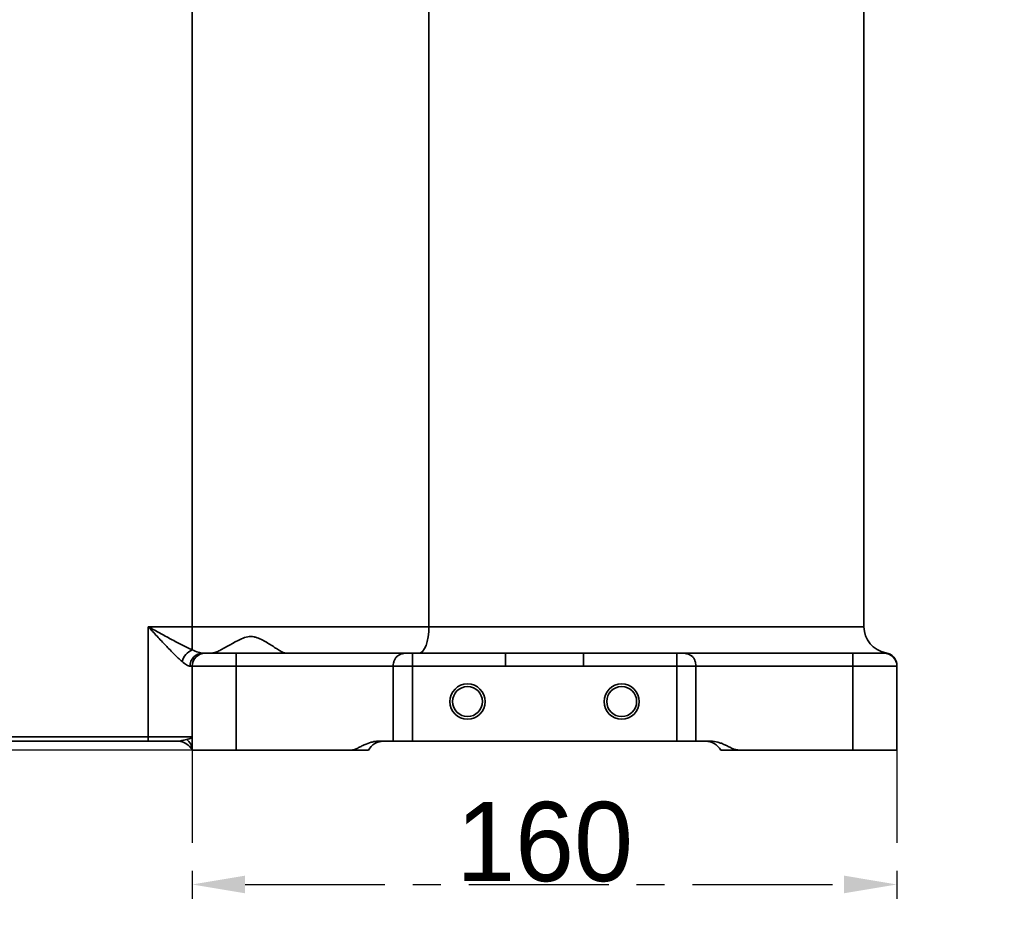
# Model space of a CAD drawing. Header units: millimetres. Extents: x -2031 to 1277, y -458 to 5880.
# Tile 20 of 61: x -600 to -377, y 3682 to 3885. Entities that reach past the tile are written whole.
import ezdxf

# ---------------------------------------------------------------- set-up
doc = ezdxf.new("R2010")
doc.units = ezdxf.units.MM
doc.header["$LTSCALE"] = 5
doc.linetypes.add('CENTER', pattern=[10.16, 6.35, -1.27, 1.27, -1.27])
doc.layers.add('重要标记', color=1, linetype='Continuous', lineweight=25)

msp = doc.modelspace()

# ---------------------------------------------------------------- linework, layer by layer
at = {"linetype": 'Continuous', "lineweight": 35}
for p, q in [((-408.593, 3747.401), (-408.593, 3906.401)), ((-561.093, 3889.401), (-561.093, 3747.401)), ((-507.357, 3889.401), (-507.357, 3747.401)), ((-571.093, 3722.401), (-571.093, 3747.401)), ((-571.093, 3747.401), (-561.093, 3747.401)), ((-561.093, 3747.401), (-507.357, 3747.401)), ((-561.093, 3742.132), (-561.093, 3747.401)), ((-507.399, 3746.23), (-507.357, 3747.401)), ((-507.357, 3747.401), (-408.593, 3747.401)), ((-507.724, 3744.068), (-507.523, 3745.105)), ((-507.523, 3745.105), (-507.399, 3746.23)), ((-508.699, 3741.858), (-508.323, 3742.412)), ((-508.323, 3742.412), (-507.994, 3743.158)), ((-507.994, 3743.158), (-507.724, 3744.068)), ((-558.718, 3741.401), (-558.093, 3741.401)), ((-558.093, 3741.401), (-551.093, 3741.401)), ((-551.093, 3738.401), (-551.093, 3741.401)), ((-551.093, 3741.401), (-511.093, 3741.401)), ((-511.093, 3741.401), (-489.939, 3741.401)), ((-511.093, 3738.401), (-511.093, 3741.401)), ((-509.531, 3741.401), (-509.107, 3741.516)), ((-509.107, 3741.516), (-508.699, 3741.858)), ((-489.939, 3738.401), (-489.939, 3741.401)), ((-472.247, 3738.401), (-472.247, 3741.401)), ((-472.247, 3741.401), (-451.093, 3741.401)), ((-451.093, 3741.401), (-451.093, 3738.401)), ((-451.093, 3741.401), (-411.093, 3741.401)), ((-411.093, 3738.401), (-411.093, 3741.401)), ((-411.093, 3741.401), (-404.093, 3741.401)), ((-403.679, 3741.459), (-403.631, 3741.473)), ((-561.093, 3738.401), (-561.573, 3738.401)), ((-551.093, 3738.401), (-561.093, 3738.401)), ((-561.093, 3719.401), (-561.093, 3738.401)), ((-515.452, 3738.401), (-551.093, 3738.401)), ((-551.093, 3738.401), (-551.093, 3719.401)), ((-515.452, 3721.401), (-515.452, 3738.401)), ((-515.452, 3738.401), (-511.093, 3738.401)), ((-511.093, 3721.401), (-511.093, 3738.401)), ((-489.939, 3738.401), (-511.093, 3738.401)), ((-451.093, 3738.401), (-472.247, 3738.401)), ((-451.093, 3738.401), (-451.093, 3721.401)), ((-451.093, 3738.401), (-446.734, 3738.401)), ((-446.734, 3738.401), (-446.734, 3721.401)), ((-411.093, 3738.401), (-446.734, 3738.401)), ((-401.093, 3738.401), (-411.093, 3738.401)), ((-411.093, 3719.401), (-411.093, 3738.401)), ((-401.093, 3738.401), (-401.093, 3719.401)), ((-616.093, 3722.401), (-571.093, 3722.401)), ((-571.093, 3722.401), (-561.093, 3722.401)), ((-571.093, 3722.401), (-571.093, 3721.401)), ((-571.093, 3721.401), (-616.093, 3721.401)), ((-564.557, 3721.401), (-571.093, 3721.401)), ((-564.557, 3721.401), (-564.254, 3721.42)), ((-518.791, 3721.401), (-515.452, 3721.401)), ((-511.093, 3721.401), (-515.452, 3721.401)), ((-451.093, 3721.401), (-511.093, 3721.401)), ((-446.734, 3721.401), (-451.093, 3721.401)), ((-446.734, 3721.401), (-443.395, 3721.401)), ((-551.093, 3719.401), (-561.093, 3719.401)), ((-525.093, 3719.401), (-551.093, 3719.401)), ((-521.093, 3719.401), (-525.093, 3719.401)), ((-437.093, 3719.401), (-441.093, 3719.401)), ((-411.093, 3719.401), (-437.093, 3719.401)), ((-401.093, 3719.401), (-411.093, 3719.401))]:
    msp.add_line(p, q, dxfattribs=at)
for centre, radius in [((-498.593, 3730.401), 4), ((-498.593, 3730.401), 3.4), ((-463.593, 3730.401), 4), ((-463.593, 3730.401), 3.4)]:
    msp.add_circle(centre, radius, dxfattribs=at)
at = {"color": 4, "linetype": 'ByBlock'}
msp.add_arc((-481.093, 4076.401), 580.375, 320, 180, dxfattribs=at)
at = {"linetype": 'Continuous', "lineweight": 35}
for centre, radius, start, end in [((-402.593, 3747.401), 6, 180, 260.08782), ((-559.633, 3738.525), 3.892, 112.0408, 165.52007), ((-558.644, 3738.471), 2.931, 91.44397, 181.37462), ((-558.093, 3738.401), 3, 90, 180), ((-511.589, 3747.042), 5.663, 266.14031, 275.02128), ((-450.598, 3747.042), 5.663, 264.97872, 273.85969), ((-404.093, 3738.401), 3, 0, 90), ((-404.093, 3738.41), 3, 359.40995, 88.07985), ((-404.093, 3738.514), 3, 359.68342, 81.29302), ((-564.557, 3717.401), 4, 45.03818, 90), ((-564.155, 3719.326), 3.063, 1.39461, 53.89734), ((-517.629, 3717.401), 4, 90, 150), ((-444.557, 3717.401), 4, 30, 90)]:
    msp.add_arc(centre, radius, start, end, dxfattribs=at)
for points, knots in [([(-563.401, 3739.498), (-563.681, 3739.737), (-563.97, 3739.999), (-564.565, 3740.556), (-564.87, 3740.852), (-565.807, 3741.78), (-566.457, 3742.45), (-567.768, 3743.824), (-568.426, 3744.526), (-569.42, 3745.594), (-569.753, 3745.952), (-570.254, 3746.493), (-570.421, 3746.674), (-570.757, 3747.037), (-570.926, 3747.22), (-571.093, 3747.401)], [0, 0, 0, 0, 0.125, 0.125, 0.25, 0.25, 0.5, 0.5, 0.75, 0.75, 0.875, 0.875, 0.9375, 0.9375, 1, 1, 1, 1]), ([(-561.093, 3742.132), (-561.832, 3742.455), (-562.614, 3742.837), (-564.243, 3743.665), (-565.085, 3744.11), (-566.784, 3745.024), (-567.638, 3745.491), (-568.927, 3746.201), (-569.358, 3746.439), (-570.007, 3746.799), (-570.224, 3746.919), (-570.658, 3747.16), (-570.877, 3747.281), (-571.093, 3747.401)], [0, 0, 0, 0, 0.25, 0.25, 0.5, 0.5, 0.75, 0.75, 0.875, 0.875, 0.9375, 0.9375, 1, 1, 1, 1]), ([(-556.689, 3741.401), (-556.582, 3741.401), (-556.466, 3741.413), (-556.22, 3741.46), (-556.09, 3741.494), (-555.815, 3741.581), (-555.669, 3741.634), (-555.368, 3741.756), (-555.213, 3741.824), (-554.733, 3742.048), (-554.395, 3742.222), (-553.862, 3742.51), (-553.68, 3742.611), (-553.311, 3742.817), (-553.125, 3742.922), (-552.558, 3743.245), (-552.171, 3743.468), (-551.371, 3743.915), (-550.957, 3744.141), (-550.102, 3744.564), (-549.664, 3744.76), (-548.737, 3745.061), (-548.259, 3745.156), (-547.526, 3745.154), (-547.288, 3745.129), (-546.819, 3745.042), (-546.587, 3744.979), (-545.915, 3744.751), (-545.497, 3744.555), (-544.695, 3744.133), (-544.309, 3743.907), (-543.577, 3743.459), (-543.229, 3743.237), (-542.564, 3742.809), (-542.247, 3742.603), (-541.645, 3742.219), (-541.364, 3742.044), (-540.982, 3741.821), (-540.86, 3741.753), (-540.63, 3741.633), (-540.521, 3741.579), (-540.221, 3741.45), (-540.054, 3741.401), (-539.924, 3741.401)], [0, 0, 0, 0, 0.03125, 0.03125, 0.0625, 0.0625, 0.09375, 0.09375, 0.125, 0.125, 0.1875, 0.1875, 0.21875, 0.21875, 0.25, 0.25, 0.3125, 0.3125, 0.375, 0.375, 0.4375, 0.4375, 0.5, 0.5, 0.53125, 0.53125, 0.5625, 0.5625, 0.625, 0.625, 0.6875, 0.6875, 0.75, 0.75, 0.8125, 0.8125, 0.875, 0.875, 0.90625, 0.90625, 0.9375, 0.9375, 1, 1, 1, 1]), ([(-561.093, 3742.132), (-560.619, 3741.923), (-560.174, 3741.745), (-559.568, 3741.549), (-559.374, 3741.495), (-559.021, 3741.422), (-558.86, 3741.401), (-558.718, 3741.401)], [0, 0, 0, 0, 0.5, 0.5, 0.75, 0.75, 1, 1, 1, 1]), ([(-515.452, 3738.401), (-515.452, 3738.657), (-515.428, 3738.907), (-515.358, 3739.268), (-515.328, 3739.387), (-515.258, 3739.615), (-515.219, 3739.723), (-515.085, 3740.033), (-514.976, 3740.22), (-514.723, 3740.55), (-514.581, 3740.689), (-514.269, 3740.925), (-514.096, 3741.022), (-513.732, 3741.173), (-513.539, 3741.23), (-513.127, 3741.314), (-512.908, 3741.342), (-512.454, 3741.378), (-512.216, 3741.387), (-511.97, 3741.392)], [0, 0, 0, 0, 0.125, 0.125, 0.1875, 0.1875, 0.25, 0.25, 0.375, 0.375, 0.5, 0.5, 0.625, 0.625, 0.75, 0.75, 0.875, 0.875, 1, 1, 1, 1]), ([(-489.939, 3741.401), (-486.992, 3741.401), (-484.043, 3741.41), (-478.144, 3741.41), (-475.195, 3741.401), (-472.247, 3741.401)], [0, 0, 0, 0, 0.5, 0.5, 1, 1, 1, 1]), ([(-450.216, 3741.392), (-449.97, 3741.387), (-449.733, 3741.378), (-449.279, 3741.342), (-449.06, 3741.314), (-448.648, 3741.23), (-448.455, 3741.173), (-448.091, 3741.022), (-447.918, 3740.925), (-447.606, 3740.689), (-447.464, 3740.551), (-447.211, 3740.221), (-447.102, 3740.034), (-446.924, 3739.621), (-446.853, 3739.39), (-446.759, 3738.91), (-446.734, 3738.657), (-446.734, 3738.401)], [0, 0, 0, 0, 0.125, 0.125, 0.25, 0.25, 0.375, 0.375, 0.5, 0.5, 0.625, 0.625, 0.75, 0.75, 0.875, 0.875, 1, 1, 1, 1]), ([(-561.573, 3738.401), (-561.677, 3738.401), (-561.795, 3738.43), (-562.06, 3738.536), (-562.208, 3738.615), (-562.675, 3738.907), (-563.023, 3739.176), (-563.401, 3739.498)], [0, 0, 0, 0, 0.25, 0.25, 0.5, 0.5, 1, 1, 1, 1]), ([(-472.247, 3738.401), (-475.196, 3738.401), (-478.145, 3738.415), (-484.042, 3738.415), (-486.99, 3738.401), (-489.939, 3738.401)], [0, 0, 0, 0, 0.5, 0.5, 1, 1, 1, 1]), ([(-562.35, 3721.801), (-562.148, 3721.851), (-561.967, 3721.902), (-561.656, 3722.002), (-561.524, 3722.051), (-561.312, 3722.151), (-561.231, 3722.201), (-561.121, 3722.301), (-561.093, 3722.351), (-561.093, 3722.401)], [0, 0, 0, 0, 0.25, 0.25, 0.5, 0.5, 0.75, 0.75, 1, 1, 1, 1]), ([(-564.254, 3721.42), (-564.14, 3721.425), (-563.666, 3721.446), (-563.042, 3721.627), (-562.556, 3721.749), (-562.35, 3721.801)], [0, 0, 0, 0, 0.1532947, 0.6429774, 1, 1, 1, 1]), ([(-561.735, 3720.227), (-561.712, 3720.206), (-561.58, 3720.088), (-561.407, 3719.87), (-561.235, 3719.63), (-561.152, 3719.498), (-561.117, 3719.438), (-561.1, 3719.409), (-561.096, 3719.401), (-561.095, 3719.4)], [0, 0, 0, 0, 0.0753048, 0.4339927, 0.6843212, 0.7972797, 0.8799756, 0.9807682, 1, 1, 1, 1]), ([(-525.093, 3719.401), (-524.533, 3719.401), (-524.016, 3719.611), (-523.263, 3719.968), (-523.016, 3720.095), (-522.519, 3720.346), (-522.271, 3720.47), (-521.515, 3720.82), (-520.999, 3721.023), (-520.19, 3721.241), (-519.913, 3721.3), (-519.355, 3721.38), (-519.074, 3721.401), (-518.791, 3721.401)], [0, 0, 0, 0, 0.25, 0.25, 0.375, 0.375, 0.5, 0.5, 0.75, 0.75, 0.875, 0.875, 1, 1, 1, 1]), ([(-443.395, 3721.401), (-442.835, 3721.401), (-442.288, 3721.318), (-441.482, 3721.104), (-441.216, 3721.017), (-440.696, 3720.821), (-440.44, 3720.712), (-439.935, 3720.479), (-439.686, 3720.356), (-439.189, 3720.104), (-438.941, 3719.977), (-438.439, 3719.737), (-438.184, 3719.625), (-437.651, 3719.455), (-437.375, 3719.401), (-437.093, 3719.401)], [0, 0, 0, 0, 0.25, 0.25, 0.375, 0.375, 0.5, 0.5, 0.625, 0.625, 0.75, 0.75, 0.875, 0.875, 1, 1, 1, 1])]:
    msp.add_open_spline(points, degree=3, knots=knots, dxfattribs=at)
for points in [[(-511.97, 3741.392), (-511.684, 3741.398), (-511.399, 3741.401), (-511.113, 3741.401)], [(-511.113, 3741.401), (-511.107, 3741.401), (-511.1, 3741.401), (-511.093, 3741.401)], [(-451.073, 3741.401), (-451.08, 3741.401), (-451.087, 3741.401), (-451.093, 3741.401)], [(-450.216, 3741.392), (-450.502, 3741.398), (-450.788, 3741.401), (-451.073, 3741.401)]]:
    msp.add_open_spline(points, degree=3, dxfattribs=at)
at = {"layer": '重要标记', "color": 1, "linetype": 'CENTER'}
for p, q in [((-561.093, 3730.077), (-561.093, 3681.88)), ((-401.093, 3730.077), (-401.093, 3681.88)), ((-549.093, 3688.88), (-413.093, 3688.88))]:
    msp.add_line(p, q, dxfattribs=at)
at = {"layer": '重要标记', "color": 1, "linetype": 'ByBlock'}
msp.add_line((-525.718, 3719.401), (-721.939, 3719.401), dxfattribs=at)
at = {"layer": '重要标记', "color": 1, "linetype": 'CENTER'}
for points in [[(-549.093, 3690.88), (-549.093, 3686.88), (-561.093, 3688.88)], [(-413.093, 3690.88), (-413.093, 3686.88), (-401.093, 3688.88)]]:
    msp.add_solid(points, dxfattribs=at)

# ---------------------------------------------------------------- texts
at = {"layer": '重要标记', "color": 4, "linetype": 'CENTER', "insert": (-481.093, 3698.505), "char_height": 18, "attachment_point": 5}
msp.add_mtext('160', dxfattribs=at)

doc.saveas('drawing.dxf')
